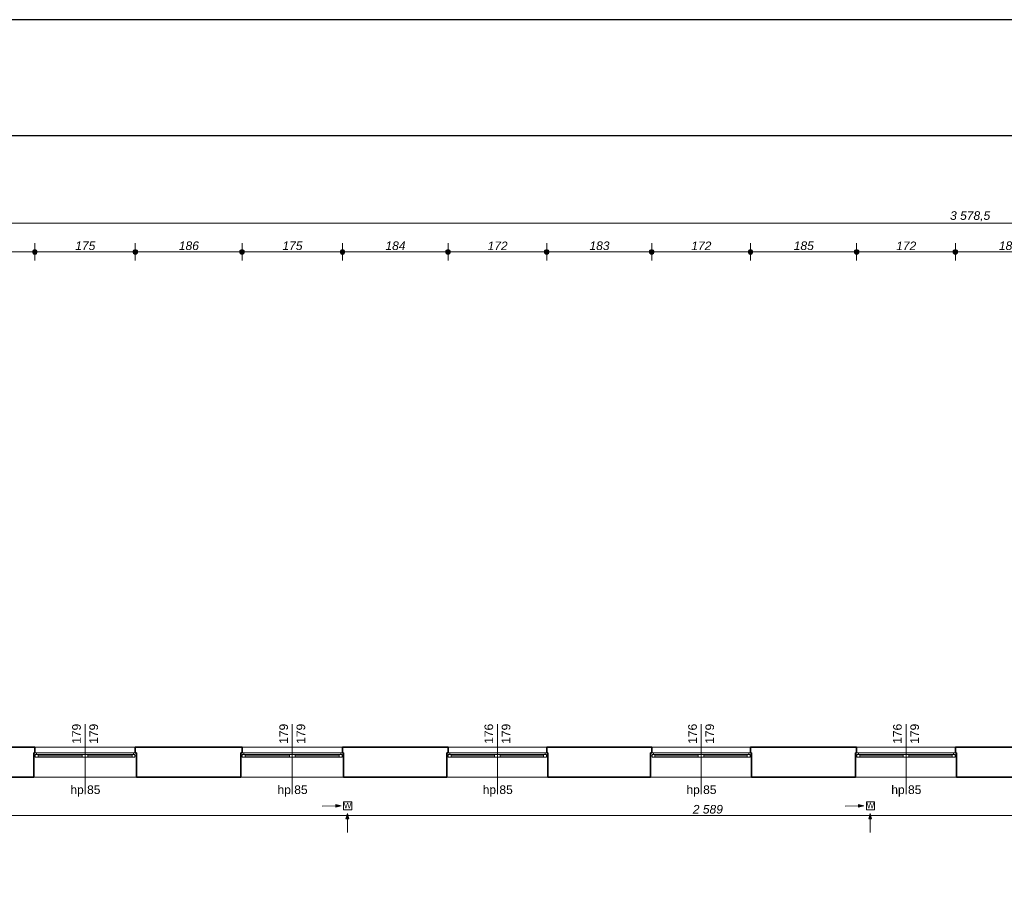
# Model space of a CAD drawing. Header units: millimetres. Extents: x -13944 to 84772, y -78836 to -35317.
# Tile 46 of 85: x 3504 to 20661, y -50277 to -35317. Entities that reach past the tile are written whole.
import ezdxf

# ---------------------------------------------------------------- set-up
doc = ezdxf.new("R2010")
doc.units = ezdxf.units.MM
doc.header["$MEASUREMENT"] = 0
for name, color, linetype, lineweight in [('0_Nr_pióra__4', 7, 'Continuous', 25), ('Instalacje - Went_Klim_Nr_pióra__42', 150, 'Continuous', 13), ('Konstrukcja - Stropy_Nr_pióra__1', 7, 'Continuous', 0), ('Konstrukcja - Ściany zew_Nr_pióra__6', 7, 'Continuous', 35), ('Okna ArchiCADa_Nr_pióra__1', 7, 'Continuous', 0), ('Wymiarowanie - Ogólne_Nr_pióra__82', 114, 'Continuous', 13), ('Znaczniki okien ArchiCADa_Nr_pióra__1', 7, 'Continuous', 0), ('Znaczniki okien ArchiCADa_Nr_pióra__7', 7, 'Continuous', 70)]:
    doc.layers.add(name, color=color, linetype=linetype, lineweight=lineweight)
doc.layers.add('Wymiarowanie - Ogólne', color=7, linetype='Continuous')
doc.styles.add('GENERATED_STYLE_1', font='txt')
doc.styles.add('GENERATED_STYLE_3', font='txt')
doc.dimstyles.new('GENERATED_STYLE__1', dxfattribs={"dimtxt": 150, "dimasz": 152, "dimexe": 0.18, "dimexo": 0, "dimgap": 0.09, "dimtad": 1, "dimlfac": 0.1, "dimzin": 0, "dimdsep": 46, "dimtxsty": 'GENERATED_STYLE_3', "dimblk": 'ARROWHEAD_11', "dimblk1": 'ARROWHEAD_11', "dimblk2": 'ARROWHEAD_11', "dimcen": 0.09, "dimclrd": 114, "dimclre": 114, "dimclrt": 114, "dimazin": 0, "dimtfac": 1, "dimtdec": 4, "dimtmove": 0, "dimatfit": 3, "dimfxl": 1, "dimtolj": 1, "dimtzin": 0, "dimarcsym": 0})
doc.dimstyles.new('GENERATED_STYLE__2', dxfattribs={"dimtxt": 150, "dimasz": 152, "dimexe": 0.18, "dimexo": 0, "dimgap": 0.09, "dimtad": 1, "dimtih": 1, "dimtoh": 1, "dimlfac": 0.1, "dimzin": 0, "dimdsep": 46, "dimtxsty": 'GENERATED_STYLE_3', "dimblk": 'ARROWHEAD_11', "dimblk1": 'ARROWHEAD_11', "dimblk2": 'ARROWHEAD_11', "dimcen": 0.09, "dimclrd": 114, "dimclre": 114, "dimclrt": 114, "dimazin": 0, "dimtfac": 1, "dimtdec": 4, "dimtmove": 0, "dimatfit": 3, "dimfxl": 1, "dimtolj": 1, "dimtzin": 0, "dimarcsym": 0})

# ---------------------------------------------------------------- blocks, each defined once
blk = doc.blocks.new('*D49')
at = {"layer": 'Wymiarowanie - Ogólne_Nr_pióra__82', "linetype": 'Continuous'}
for points in [[(2205, -39363), (2202, -39348), (2193, -39335), (2180, -39326), (2165, -39323), (2149, -39326), (2136, -39335), (2128, -39348), (2125, -39363), (2128, -39378), (2136, -39391), (2149, -39400), (2165, -39403), (2180, -39400), (2193, -39391), (2202, -39378)], [(3808, -39363), (3805, -39348), (3796, -39335), (3783, -39326), (3768, -39323), (3753, -39326), (3740, -39335), (3731, -39348), (3728, -39363), (3731, -39378), (3740, -39391), (3753, -39400), (3768, -39403), (3783, -39400), (3796, -39391), (3805, -39378)]]:
    blk.add_hatch(color=256, dxfattribs=at).paths.add_polyline_path(points)
for p, q in [((2165, -39323), (2165, -39213)), ((3768, -39323), (3768, -39213)), ((2085, -39363), (2125, -39363)), ((2165, -39513), (2165, -39403)), ((2205, -39363), (3728, -39363)), ((3768, -39513), (3768, -39403))]:
    blk.add_line(p, q, dxfattribs=at)
for centre in [(2165, -39363), (3768, -39363)]:
    blk.add_circle(centre, 40, dxfattribs=at)
at = {"layer": 'Wymiarowanie - Ogólne_Nr_pióra__82', "insert": (2710, -39333), "char_height": 150, "attachment_point": 7, "style": 'GENERATED_STYLE_3'}
blk.add_mtext('\\A1;{\\fArial|b0|i1|c238|p38;160,5}', dxfattribs=at)
blk = doc.blocks.new('ARROWHEAD_11')
at = {"color": 0, "linetype": 'Continuous', "lineweight": 0}
blk.add_line((0, 0), (-1, 0), dxfattribs=at)
at = {"color": 0, "linetype": 'Continuous', "lineweight": 0, "const_width": 0.25, "flags": 128}
blk.add_lwpolyline([(-0.125, 0, 1), (0.125, 0, 1)], format="xyb", close=True, dxfattribs=at)
blk = doc.blocks.new('*D50')
at = {"layer": 'Wymiarowanie - Ogólne_Nr_pióra__82', "linetype": 'Continuous'}
for points in [[(3808, -39363), (3805, -39348), (3796, -39335), (3783, -39326), (3768, -39323), (3753, -39326), (3740, -39335), (3731, -39348), (3728, -39363), (3731, -39378), (3740, -39391), (3753, -39400), (3768, -39403), (3783, -39400), (3796, -39391), (3805, -39378)], [(5558, -39363), (5555, -39348), (5546, -39335), (5533, -39326), (5518, -39323), (5503, -39326), (5490, -39335), (5481, -39348), (5478, -39363), (5481, -39378), (5490, -39391), (5503, -39400), (5518, -39403), (5533, -39400), (5546, -39391), (5555, -39378)]]:
    blk.add_hatch(color=256, dxfattribs=at).paths.add_polyline_path(points)
for p, q in [((3768, -39323), (3768, -39213)), ((5518, -39323), (5518, -39213)), ((3768, -39513), (3768, -39403)), ((3808, -39363), (5478, -39363)), ((5518, -39513), (5518, -39403))]:
    blk.add_line(p, q, dxfattribs=at)
for centre in [(3768, -39363), (5518, -39363)]:
    blk.add_circle(centre, 40, dxfattribs=at)
at = {"layer": 'Wymiarowanie - Ogólne_Nr_pióra__82', "insert": (4472, -39333), "char_height": 150, "attachment_point": 7, "style": 'GENERATED_STYLE_3'}
blk.add_mtext('\\A1;{\\fArial|b0|i1|c238|p38;175}', dxfattribs=at)
blk = doc.blocks.new('*D51')
at = {"layer": 'Wymiarowanie - Ogólne_Nr_pióra__82', "linetype": 'Continuous'}
for points in [[(5558, -39363), (5555, -39348), (5546, -39335), (5533, -39326), (5518, -39323), (5503, -39326), (5490, -39335), (5481, -39348), (5478, -39363), (5481, -39378), (5490, -39391), (5503, -39400), (5518, -39403), (5533, -39400), (5546, -39391), (5555, -39378)], [(7418, -39363), (7415, -39348), (7406, -39335), (7393, -39326), (7378, -39323), (7363, -39326), (7350, -39335), (7341, -39348), (7338, -39363), (7341, -39378), (7350, -39391), (7363, -39400), (7378, -39403), (7393, -39400), (7406, -39391), (7415, -39378)]]:
    blk.add_hatch(color=256, dxfattribs=at).paths.add_polyline_path(points)
for p, q in [((5518, -39323), (5518, -39213)), ((7378, -39323), (7378, -39213)), ((5518, -39513), (5518, -39403)), ((5558, -39363), (7338, -39363)), ((7378, -39513), (7378, -39403))]:
    blk.add_line(p, q, dxfattribs=at)
for centre in [(5518, -39363), (7378, -39363)]:
    blk.add_circle(centre, 40, dxfattribs=at)
at = {"layer": 'Wymiarowanie - Ogólne_Nr_pióra__82', "insert": (6277, -39333), "char_height": 150, "attachment_point": 7, "style": 'GENERATED_STYLE_3'}
blk.add_mtext('\\A1;{\\fArial|b0|i1|c238|p38;186}', dxfattribs=at)
blk = doc.blocks.new('*D52')
at = {"layer": 'Wymiarowanie - Ogólne_Nr_pióra__82', "linetype": 'Continuous'}
for points in [[(7418, -39363), (7415, -39348), (7406, -39335), (7393, -39326), (7378, -39323), (7363, -39326), (7350, -39335), (7341, -39348), (7338, -39363), (7341, -39378), (7350, -39391), (7363, -39400), (7378, -39403), (7393, -39400), (7406, -39391), (7415, -39378)], [(9168, -39363), (9165, -39348), (9156, -39335), (9143, -39326), (9128, -39323), (9113, -39326), (9100, -39335), (9091, -39348), (9088, -39363), (9091, -39378), (9100, -39391), (9113, -39400), (9128, -39403), (9143, -39400), (9156, -39391), (9165, -39378)]]:
    blk.add_hatch(color=256, dxfattribs=at).paths.add_polyline_path(points)
for p, q in [((7378, -39323), (7378, -39213)), ((9128, -39323), (9128, -39213)), ((7378, -39513), (7378, -39403)), ((7418, -39363), (9088, -39363)), ((9128, -39513), (9128, -39403))]:
    blk.add_line(p, q, dxfattribs=at)
for centre in [(7378, -39363), (9128, -39363)]:
    blk.add_circle(centre, 40, dxfattribs=at)
at = {"layer": 'Wymiarowanie - Ogólne_Nr_pióra__82', "insert": (8082, -39333), "char_height": 150, "attachment_point": 7, "style": 'GENERATED_STYLE_3'}
blk.add_mtext('\\A1;{\\fArial|b0|i1|c238|p38;175}', dxfattribs=at)
blk = doc.blocks.new('*D53')
at = {"layer": 'Wymiarowanie - Ogólne_Nr_pióra__82', "linetype": 'Continuous'}
for points in [[(9168, -39363), (9165, -39348), (9156, -39335), (9143, -39326), (9128, -39323), (9113, -39326), (9100, -39335), (9091, -39348), (9088, -39363), (9091, -39378), (9100, -39391), (9113, -39400), (9128, -39403), (9143, -39400), (9156, -39391), (9165, -39378)], [(11008, -39363), (11005, -39348), (10996, -39335), (10983, -39326), (10968, -39323), (10953, -39326), (10940, -39335), (10931, -39348), (10928, -39363), (10931, -39378), (10940, -39391), (10953, -39400), (10968, -39403), (10983, -39400), (10996, -39391), (11005, -39378)]]:
    blk.add_hatch(color=256, dxfattribs=at).paths.add_polyline_path(points)
for p, q in [((9128, -39323), (9128, -39213)), ((10968, -39323), (10968, -39213)), ((9128, -39513), (9128, -39403)), ((9168, -39363), (10928, -39363)), ((10968, -39513), (10968, -39403))]:
    blk.add_line(p, q, dxfattribs=at)
for centre in [(9128, -39363), (10968, -39363)]:
    blk.add_circle(centre, 40, dxfattribs=at)
at = {"layer": 'Wymiarowanie - Ogólne_Nr_pióra__82', "insert": (9877, -39333), "char_height": 150, "attachment_point": 7, "style": 'GENERATED_STYLE_3'}
blk.add_mtext('\\A1;{\\fArial|b0|i1|c238|p38;184}', dxfattribs=at)
blk = doc.blocks.new('*D54')
at = {"layer": 'Wymiarowanie - Ogólne_Nr_pióra__82', "linetype": 'Continuous'}
for points in [[(11008, -39363), (11005, -39348), (10996, -39335), (10983, -39326), (10968, -39323), (10953, -39326), (10940, -39335), (10931, -39348), (10928, -39363), (10931, -39378), (10940, -39391), (10953, -39400), (10968, -39403), (10983, -39400), (10996, -39391), (11005, -39378)], [(12728, -39363), (12725, -39348), (12716, -39335), (12703, -39326), (12688, -39323), (12673, -39326), (12660, -39335), (12651, -39348), (12648, -39363), (12651, -39378), (12660, -39391), (12673, -39400), (12688, -39403), (12703, -39400), (12716, -39391), (12725, -39378)]]:
    blk.add_hatch(color=256, dxfattribs=at).paths.add_polyline_path(points)
for p, q in [((10968, -39323), (10968, -39213)), ((12688, -39323), (12688, -39213)), ((10968, -39513), (10968, -39403)), ((11008, -39363), (12648, -39363)), ((12688, -39513), (12688, -39403))]:
    blk.add_line(p, q, dxfattribs=at)
for centre in [(10968, -39363), (12688, -39363)]:
    blk.add_circle(centre, 40, dxfattribs=at)
at = {"layer": 'Wymiarowanie - Ogólne_Nr_pióra__82', "insert": (11657, -39333), "char_height": 150, "attachment_point": 7, "style": 'GENERATED_STYLE_3'}
blk.add_mtext('\\A1;{\\fArial|b0|i1|c238|p38;172}', dxfattribs=at)
blk = doc.blocks.new('*D55')
at = {"layer": 'Wymiarowanie - Ogólne_Nr_pióra__82', "linetype": 'Continuous'}
for points in [[(12728, -39363), (12725, -39348), (12716, -39335), (12703, -39326), (12688, -39323), (12673, -39326), (12660, -39335), (12651, -39348), (12648, -39363), (12651, -39378), (12660, -39391), (12673, -39400), (12688, -39403), (12703, -39400), (12716, -39391), (12725, -39378)], [(14558, -39363), (14555, -39348), (14546, -39335), (14533, -39326), (14518, -39323), (14503, -39326), (14490, -39335), (14481, -39348), (14478, -39363), (14481, -39378), (14490, -39391), (14503, -39400), (14518, -39403), (14533, -39400), (14546, -39391), (14555, -39378)]]:
    blk.add_hatch(color=256, dxfattribs=at).paths.add_polyline_path(points)
for p, q in [((12688, -39323), (12688, -39213)), ((14518, -39323), (14518, -39213)), ((12688, -39513), (12688, -39403)), ((12728, -39363), (14478, -39363)), ((14518, -39513), (14518, -39403))]:
    blk.add_line(p, q, dxfattribs=at)
for centre in [(12688, -39363), (14518, -39363)]:
    blk.add_circle(centre, 40, dxfattribs=at)
at = {"layer": 'Wymiarowanie - Ogólne_Nr_pióra__82', "insert": (13432, -39333), "char_height": 150, "attachment_point": 7, "style": 'GENERATED_STYLE_3'}
blk.add_mtext('\\A1;{\\fArial|b0|i1|c238|p38;183}', dxfattribs=at)
blk = doc.blocks.new('*D56')
at = {"layer": 'Wymiarowanie - Ogólne_Nr_pióra__82', "linetype": 'Continuous'}
for points in [[(14558, -39363), (14555, -39348), (14546, -39335), (14533, -39326), (14518, -39323), (14503, -39326), (14490, -39335), (14481, -39348), (14478, -39363), (14481, -39378), (14490, -39391), (14503, -39400), (14518, -39403), (14533, -39400), (14546, -39391), (14555, -39378)], [(16278, -39363), (16275, -39348), (16266, -39335), (16253, -39326), (16238, -39323), (16223, -39326), (16210, -39335), (16201, -39348), (16198, -39363), (16201, -39378), (16210, -39391), (16223, -39400), (16238, -39403), (16253, -39400), (16266, -39391), (16275, -39378)]]:
    blk.add_hatch(color=256, dxfattribs=at).paths.add_polyline_path(points)
for p, q in [((14518, -39323), (14518, -39213)), ((16238, -39323), (16238, -39213)), ((14518, -39513), (14518, -39403)), ((14558, -39363), (16198, -39363)), ((16238, -39513), (16238, -39403))]:
    blk.add_line(p, q, dxfattribs=at)
for centre in [(14518, -39363), (16238, -39363)]:
    blk.add_circle(centre, 40, dxfattribs=at)
at = {"layer": 'Wymiarowanie - Ogólne_Nr_pióra__82', "insert": (15207, -39333), "char_height": 150, "attachment_point": 7, "style": 'GENERATED_STYLE_3'}
blk.add_mtext('\\A1;{\\fArial|b0|i1|c238|p38;172}', dxfattribs=at)
blk = doc.blocks.new('*D57')
at = {"layer": 'Wymiarowanie - Ogólne_Nr_pióra__82', "linetype": 'Continuous'}
for points in [[(16278, -39363), (16275, -39348), (16266, -39335), (16253, -39326), (16238, -39323), (16223, -39326), (16210, -39335), (16201, -39348), (16198, -39363), (16201, -39378), (16210, -39391), (16223, -39400), (16238, -39403), (16253, -39400), (16266, -39391), (16275, -39378)], [(18128, -39363), (18125, -39348), (18116, -39335), (18103, -39326), (18088, -39323), (18073, -39326), (18060, -39335), (18051, -39348), (18048, -39363), (18051, -39378), (18060, -39391), (18073, -39400), (18088, -39403), (18103, -39400), (18116, -39391), (18125, -39378)]]:
    blk.add_hatch(color=256, dxfattribs=at).paths.add_polyline_path(points)
for p, q in [((16238, -39323), (16238, -39213)), ((18088, -39323), (18088, -39213)), ((16238, -39513), (16238, -39403)), ((16278, -39363), (18048, -39363)), ((18088, -39513), (18088, -39403))]:
    blk.add_line(p, q, dxfattribs=at)
for centre in [(16238, -39363), (18088, -39363)]:
    blk.add_circle(centre, 40, dxfattribs=at)
at = {"layer": 'Wymiarowanie - Ogólne_Nr_pióra__82', "insert": (16992, -39333), "char_height": 150, "attachment_point": 7, "style": 'GENERATED_STYLE_3'}
blk.add_mtext('\\A1;{\\fArial|b0|i1|c238|p38;185}', dxfattribs=at)
blk = doc.blocks.new('*D58')
at = {"layer": 'Wymiarowanie - Ogólne_Nr_pióra__82', "linetype": 'Continuous'}
for points in [[(18128, -39363), (18125, -39348), (18116, -39335), (18103, -39326), (18088, -39323), (18073, -39326), (18060, -39335), (18051, -39348), (18048, -39363), (18051, -39378), (18060, -39391), (18073, -39400), (18088, -39403), (18103, -39400), (18116, -39391), (18125, -39378)], [(19848, -39363), (19845, -39348), (19836, -39335), (19823, -39326), (19808, -39323), (19793, -39326), (19780, -39335), (19771, -39348), (19768, -39363), (19771, -39378), (19780, -39391), (19793, -39400), (19808, -39403), (19823, -39400), (19836, -39391), (19845, -39378)]]:
    blk.add_hatch(color=256, dxfattribs=at).paths.add_polyline_path(points)
for p, q in [((18088, -39323), (18088, -39213)), ((19808, -39323), (19808, -39213)), ((18088, -39513), (18088, -39403)), ((18128, -39363), (19768, -39363)), ((19808, -39513), (19808, -39403))]:
    blk.add_line(p, q, dxfattribs=at)
for centre in [(18088, -39363), (19808, -39363)]:
    blk.add_circle(centre, 40, dxfattribs=at)
at = {"layer": 'Wymiarowanie - Ogólne_Nr_pióra__82', "insert": (18777, -39333), "char_height": 150, "attachment_point": 7, "style": 'GENERATED_STYLE_3'}
blk.add_mtext('\\A1;{\\fArial|b0|i1|c238|p38;172}', dxfattribs=at)
blk = doc.blocks.new('*D59')
at = {"layer": 'Wymiarowanie - Ogólne_Nr_pióra__82', "linetype": 'Continuous'}
for points in [[(19848, -39363), (19845, -39348), (19836, -39335), (19823, -39326), (19808, -39323), (19793, -39326), (19780, -39335), (19771, -39348), (19768, -39363), (19771, -39378), (19780, -39391), (19793, -39400), (19808, -39403), (19823, -39400), (19836, -39391), (19845, -39378)], [(21708, -39363), (21705, -39348), (21696, -39335), (21683, -39326), (21668, -39323), (21653, -39326), (21640, -39335), (21631, -39348), (21628, -39363), (21631, -39378), (21640, -39391), (21653, -39400), (21668, -39403), (21683, -39400), (21696, -39391), (21705, -39378)]]:
    blk.add_hatch(color=256, dxfattribs=at).paths.add_polyline_path(points)
for p, q in [((19808, -39323), (19808, -39213)), ((21668, -39323), (21668, -39213)), ((19808, -39513), (19808, -39403)), ((19848, -39363), (21628, -39363)), ((21668, -39513), (21668, -39403))]:
    blk.add_line(p, q, dxfattribs=at)
for centre in [(19808, -39363), (21668, -39363)]:
    blk.add_circle(centre, 40, dxfattribs=at)
at = {"layer": 'Wymiarowanie - Ogólne_Nr_pióra__82', "insert": (20567, -39333), "char_height": 150, "attachment_point": 7, "style": 'GENERATED_STYLE_3'}
blk.add_mtext('\\A1;{\\fArial|b0|i1|c238|p38;186}', dxfattribs=at)
blk = doc.blocks.new('*D95')
at = {"layer": 'Wymiarowanie - Ogólne_Nr_pióra__82', "linetype": 'Continuous'}
for points in [[(-1772, -37651), (-1775, -37635), (-1784, -37622), (-1796, -37614), (-1812, -37611), (-1827, -37614), (-1840, -37622), (-1849, -37635), (-1852, -37651), (-1849, -37666), (-1840, -37679), (-1827, -37688), (-1812, -37691), (-1796, -37688), (-1784, -37679), (-1775, -37666)], [(-1772, -47993), (-1775, -47978), (-1784, -47965), (-1796, -47956), (-1812, -47953), (-1827, -47956), (-1840, -47965), (-1849, -47978), (-1852, -47993), (-1849, -48008), (-1840, -48021), (-1827, -48030), (-1812, -48033), (-1796, -48030), (-1784, -48021), (-1775, -48008)]]:
    blk.add_hatch(color=256, dxfattribs=at).paths.add_polyline_path(points)
for p, q in [((-1812, -37611), (-1812, -37571)), ((-1852, -37651), (-1962, -37651)), ((-1812, -47953), (-1812, -37691)), ((-1662, -37651), (-1772, -37651)), ((-1852, -47993), (-1962, -47993)), ((-1662, -47993), (-1772, -47993))]:
    blk.add_line(p, q, dxfattribs=at)
for centre in [(-1812, -37651), (-1812, -47993)]:
    blk.add_circle(centre, 40, dxfattribs=at)
at = {"layer": 'Wymiarowanie - Ogólne_Nr_pióra__82', "insert": (-1842, -43078), "char_height": 150, "attachment_point": 7, "rotation": 90, "style": 'GENERATED_STYLE_3'}
blk.add_mtext('\\A1;{\\fArial|b0|i1|c238|p38;1 034}', dxfattribs=at)
blk = doc.blocks.new('*D99')
at = {"layer": 'Wymiarowanie - Ogólne_Nr_pióra__82', "linetype": 'Continuous'}
for points in [[(2205, -38863), (2202, -38848), (2193, -38835), (2180, -38826), (2165, -38823), (2149, -38826), (2136, -38835), (2128, -38848), (2125, -38863), (2128, -38878), (2136, -38891), (2149, -38900), (2165, -38903), (2180, -38900), (2193, -38891), (2202, -38878)], [(37992, -38863), (37988, -38848), (37980, -38835), (37967, -38826), (37952, -38823), (37936, -38826), (37923, -38835), (37915, -38848), (37912, -38863), (37915, -38878), (37923, -38891), (37936, -38900), (37952, -38903), (37967, -38900), (37980, -38891), (37988, -38878)]]:
    blk.add_hatch(color=256, dxfattribs=at).paths.add_polyline_path(points)
for p, q in [((2165, -38823), (2165, -38713)), ((37952, -38823), (37952, -38713)), ((2085, -38863), (2125, -38863)), ((2165, -39013), (2165, -38903)), ((2205, -38863), (37912, -38863)), ((37952, -39013), (37952, -38903)), ((37992, -38863), (38032, -38863))]:
    blk.add_line(p, q, dxfattribs=at)
for centre in [(2165, -38863), (37952, -38863)]:
    blk.add_circle(centre, 40, dxfattribs=at)
at = {"layer": 'Wymiarowanie - Ogólne_Nr_pióra__82', "insert": (19716, -38833), "char_height": 150, "attachment_point": 7, "style": 'GENERATED_STYLE_3'}
blk.add_mtext('\\A1;{\\fArial|b0|i1|c238|p38;3 578,5}', dxfattribs=at)
blk = doc.blocks.new('*D124')
at = {"layer": 'Wymiarowanie - Ogólne_Nr_pióra__82', "linetype": 'Continuous'}
for points in [[(2585, -49181), (2582, -49166), (2573, -49153), (2560, -49144), (2545, -49141), (2529, -49144), (2516, -49153), (2508, -49166), (2505, -49181), (2508, -49197), (2516, -49210), (2529, -49218), (2545, -49221), (2560, -49218), (2573, -49210), (2582, -49197)], [(28475, -49181), (28472, -49166), (28463, -49153), (28450, -49144), (28435, -49141), (28419, -49144), (28406, -49153), (28398, -49166), (28395, -49181), (28398, -49197), (28406, -49210), (28419, -49218), (28435, -49221), (28450, -49218), (28463, -49210), (28472, -49197)]]:
    blk.add_hatch(color=256, dxfattribs=at).paths.add_polyline_path(points)
for p, q in [((2545, -49141), (2545, -49031)), ((28435, -49141), (28435, -49031)), ((2465, -49181), (2505, -49181)), ((2545, -49331), (2545, -49221)), ((2585, -49181), (28395, -49181)), ((28435, -49331), (28435, -49221))]:
    blk.add_line(p, q, dxfattribs=at)
for centre in [(2545, -49181), (28435, -49181)]:
    blk.add_circle(centre, 40, dxfattribs=at)
at = {"layer": 'Wymiarowanie - Ogólne_Nr_pióra__82', "insert": (15233, -49151), "char_height": 150, "attachment_point": 7, "style": 'GENERATED_STYLE_3'}
blk.add_mtext('\\A1;{\\fArial|b0|i1|c238|p38;2\xa0589}', dxfattribs=at)

msp = doc.modelspace()

# ---------------------------------------------------------------- hatches: boundary and pattern name
at = {"layer": 'Instalacje - Went_Klim_Nr_pióra__42', "linetype": 'Continuous'}
for points in [[(9104.314, -49014.511), (9010.77, -48990.435), (9011.265, -49040.433)], [(18214.858, -49014.511), (18121.314, -48990.435), (18121.808, -49040.433)], [(9214.026, -49150.312), (9189.026, -49243.613), (9239.026, -49243.613)], [(18324.569, -49150.312), (18299.569, -49243.613), (18349.569, -49243.613)]]:
    msp.add_hatch(color=256, dxfattribs=at).paths.add_polyline_path(points)

# ---------------------------------------------------------------- linework, layer by layer
at = {"layer": '0_Nr_pióra__4', "linetype": 'Continuous', "flags": 128}
for points in [[(84771.934, -35317.498), (-13943.569, -35317.498), (-13943.569, -78836.041), (84771.934, -78836.041)], [(-9110.033, -37336.041), (84271.934, -37336.041), (84271.934, -78336.041), (-9110.033, -78336.041)]]:
    msp.add_lwpolyline(points, close=True, dxfattribs=at)
at = {"layer": 'Instalacje - Went_Klim_Nr_pióra__42', "linetype": 'Continuous'}
for p, q in [((8776.638, -49017.754), (9011.017, -49015.434)), ((9104.314, -49014.511), (9010.77, -48990.435)), ((9011.265, -49040.433), (9010.77, -48990.435)), ((9104.314, -49014.511), (9011.265, -49040.433)), ((9148.654, -48943.344), (9288.654, -48943.344)), ((9148.654, -49083.344), (9148.654, -48943.344)), ((9288.654, -48943.344), (9288.654, -49083.344)), ((17887.182, -49017.754), (18121.561, -49015.434)), ((18214.858, -49014.511), (18121.314, -48990.435)), ((18121.808, -49040.433), (18121.314, -48990.435)), ((18214.858, -49014.511), (18121.808, -49040.433)), ((18259.197, -48943.344), (18399.197, -48943.344)), ((18259.197, -49083.344), (18259.197, -48943.344)), ((18399.197, -48943.344), (18399.197, -49083.344)), ((9288.654, -49083.344), (9148.654, -49083.344)), ((9214.026, -49150.312), (9189.026, -49243.613)), ((9214.026, -49150.312), (9239.026, -49243.613)), ((18399.197, -49083.344), (18259.197, -49083.344)), ((18324.569, -49150.312), (18299.569, -49243.613)), ((18324.569, -49150.312), (18349.569, -49243.613)), ((9239.026, -49243.613), (9189.026, -49243.613)), ((9214.026, -49478.004), (9214.026, -49243.613)), ((18349.569, -49243.613), (18299.569, -49243.613)), ((18324.569, -49478.004), (18324.569, -49243.613))]:
    msp.add_line(p, q, dxfattribs=at)
at = {"layer": 'Konstrukcja - Stropy_Nr_pióra__1', "linetype": 'Continuous', "flags": 128}
msp.add_lwpolyline([(2164.596, -62391.747), (2164.596, -66752.955), (28418.016, -66749.91), (28418.016, -62684.566), (51525.096, -62684.566), (55044.372, -65629.384), (57269.596, -65629.126), (57269.596, -65629.384), (60264.596, -65629.384), (60264.596, -59579.384), (37951.507, -40862.978), (28294.596, -40862.978), (28294.596, -47992.978), (2164.596, -47992.978), (2164.596, -58010.641)], close=True, dxfattribs=at)
at = {"layer": 'Konstrukcja - Ściany zew_Nr_pióra__6', "linetype": 'Continuous'}
for p, q in [((3768.016, -47992.978), (3768.016, -48092.978)), ((5518.016, -47992.978), (5518.016, -48092.978)), ((7378.016, -47992.978), (7378.016, -48092.978)), ((9128.016, -47992.978), (9128.016, -48092.978)), ((10968.016, -47992.978), (10968.016, -48092.978)), ((12688.016, -47992.978), (12688.016, -48092.978)), ((14518.016, -47992.978), (14518.016, -48092.978)), ((16238.016, -47992.978), (16238.016, -48092.978)), ((18088.016, -47992.978), (18088.016, -48092.978)), ((19808.016, -47992.978), (19808.016, -48092.978)), ((3768.016, -48092.978), (3748.016, -48092.978)), ((3748.016, -48092.978), (3748.016, -48142.978)), ((3748.016, -48142.978), (3748.016, -48512.978)), ((5518.016, -48092.978), (5538.016, -48092.978)), ((5538.016, -48092.978), (5538.016, -48142.978)), ((5538.016, -48142.978), (5538.016, -48512.978)), ((7378.016, -48092.978), (7358.016, -48092.978)), ((7358.016, -48092.978), (7358.016, -48142.978)), ((7358.016, -48142.978), (7358.016, -48512.978)), ((9128.016, -48092.978), (9148.016, -48092.978)), ((9148.016, -48092.978), (9148.016, -48142.978)), ((9148.016, -48142.978), (9148.016, -48512.978)), ((10968.016, -48092.978), (10948.016, -48092.978)), ((10948.016, -48092.978), (10948.016, -48142.978)), ((10948.016, -48142.978), (10948.016, -48512.978)), ((12688.016, -48092.978), (12708.016, -48092.978)), ((12708.016, -48092.978), (12708.016, -48142.978)), ((12708.016, -48142.978), (12708.016, -48512.978)), ((14518.016, -48092.978), (14498.016, -48092.978)), ((14498.016, -48092.978), (14498.016, -48142.978)), ((14498.016, -48142.978), (14498.016, -48512.978)), ((16238.016, -48092.978), (16258.016, -48092.978)), ((16258.016, -48092.978), (16258.016, -48142.978)), ((16258.016, -48142.978), (16258.016, -48512.978)), ((18088.016, -48092.978), (18068.016, -48092.978)), ((18068.016, -48092.978), (18068.016, -48142.978)), ((18068.016, -48142.978), (18068.016, -48512.978)), ((19808.016, -48092.978), (19828.016, -48092.978)), ((19828.016, -48092.978), (19828.016, -48142.978)), ((19828.016, -48142.978), (19828.016, -48512.978))]:
    msp.add_line(p, q, dxfattribs=at)
at = {"layer": 'Konstrukcja - Ściany zew_Nr_pióra__6', "linetype": 'Continuous', "flags": 128}
for points in [[(3768.016, -47992.978), (2164.596, -47992.978)], [(7378.016, -47992.978), (5518.016, -47992.978)], [(10968.016, -47992.978), (9128.016, -47992.978)], [(14518.016, -47992.978), (12688.016, -47992.978)], [(18088.016, -47992.978), (16238.016, -47992.978)], [(21668.016, -47992.978), (19808.016, -47992.978)], [(2544.596, -48512.978), (3748.016, -48512.978)], [(5538.016, -48512.978), (7358.016, -48512.978)], [(9148.016, -48512.978), (10948.016, -48512.978)], [(12708.016, -48512.978), (14498.016, -48512.978)], [(16258.016, -48512.978), (18068.016, -48512.978)], [(19828.016, -48512.978), (21648.016, -48512.978)]]:
    msp.add_lwpolyline(points, dxfattribs=at)
at = {"layer": 'Okna ArchiCADa_Nr_pióra__1', "linetype": 'Continuous'}
for p, q in [((3768.016, -47992.978), (5518.016, -47992.978)), ((7378.016, -47992.978), (9128.016, -47992.978)), ((12688.016, -47992.978), (10968.016, -47992.978)), ((14518.016, -47992.978), (16238.016, -47992.978)), ((19808.016, -47992.978), (18088.016, -47992.978)), ((3798.016, -48092.978), (3748.016, -48092.978)), ((3748.016, -48092.978), (3748.016, -48142.978)), ((3768.016, -48092.978), (3748.016, -48092.978)), ((3748.016, -48142.978), (3773.016, -48142.978)), ((3773.016, -48142.978), (3773.016, -48117.978)), ((3773.016, -48117.978), (3798.016, -48117.978)), ((3823.016, -48117.978), (3773.016, -48117.978)), ((3773.016, -48117.978), (3773.016, -48167.978)), ((3773.016, -48167.978), (3823.016, -48167.978)), ((3798.016, -48117.978), (3798.016, -48092.978)), ((4643.016, -48092.978), (3798.016, -48092.978)), ((3823.016, -48167.978), (3823.016, -48117.978)), ((4593.016, -48117.978), (3823.016, -48117.978)), ((3823.016, -48142.978), (4593.016, -48142.978)), ((3823.016, -48167.978), (4593.016, -48167.978)), ((3823.016, -48167.978), (4593.016, -48167.978)), ((4643.016, -48117.978), (4593.016, -48117.978)), ((4593.016, -48117.978), (4593.016, -48167.978)), ((4593.016, -48167.978), (4643.016, -48167.978)), ((5488.016, -48092.978), (4643.016, -48092.978)), ((4643.016, -48167.978), (4643.016, -48117.978)), ((4693.016, -48117.978), (4643.016, -48117.978)), ((4643.016, -48117.978), (4643.016, -48167.978)), ((4643.016, -48167.978), (4693.016, -48167.978)), ((4693.016, -48167.978), (4693.016, -48117.978)), ((5463.016, -48117.978), (4693.016, -48117.978)), ((4693.016, -48142.978), (5463.016, -48142.978)), ((4693.016, -48167.978), (5463.016, -48167.978)), ((4693.016, -48167.978), (5463.016, -48167.978)), ((5513.016, -48117.978), (5463.016, -48117.978)), ((5463.016, -48117.978), (5463.016, -48167.978)), ((5463.016, -48167.978), (5513.016, -48167.978)), ((5538.016, -48092.978), (5488.016, -48092.978)), ((5488.016, -48092.978), (5488.016, -48117.978)), ((5488.016, -48117.978), (5513.016, -48117.978)), ((5513.016, -48117.978), (5513.016, -48142.978)), ((5513.016, -48167.978), (5513.016, -48117.978)), ((5513.016, -48142.978), (5538.016, -48142.978)), ((5518.016, -48092.978), (5538.016, -48092.978)), ((5538.016, -48092.978), (5538.016, -48142.978)), ((7408.016, -48092.978), (7358.016, -48092.978)), ((7358.016, -48092.978), (7358.016, -48142.978)), ((7378.016, -48092.978), (7358.016, -48092.978)), ((7358.016, -48142.978), (7383.016, -48142.978)), ((7383.016, -48142.978), (7383.016, -48117.978)), ((7383.016, -48117.978), (7408.016, -48117.978)), ((7433.016, -48117.978), (7383.016, -48117.978)), ((7383.016, -48117.978), (7383.016, -48167.978)), ((7383.016, -48167.978), (7433.016, -48167.978)), ((7408.016, -48117.978), (7408.016, -48092.978)), ((8253.016, -48092.978), (7408.016, -48092.978)), ((7433.016, -48167.978), (7433.016, -48117.978)), ((8203.016, -48117.978), (7433.016, -48117.978)), ((7433.016, -48142.978), (8203.016, -48142.978)), ((7433.016, -48167.978), (8203.016, -48167.978)), ((7433.016, -48167.978), (8203.016, -48167.978)), ((8253.016, -48117.978), (8203.016, -48117.978)), ((8203.016, -48117.978), (8203.016, -48167.978)), ((8203.016, -48167.978), (8253.016, -48167.978)), ((9098.016, -48092.978), (8253.016, -48092.978)), ((8253.016, -48167.978), (8253.016, -48117.978)), ((8303.016, -48117.978), (8253.016, -48117.978)), ((8253.016, -48117.978), (8253.016, -48167.978)), ((8253.016, -48167.978), (8303.016, -48167.978)), ((8303.016, -48167.978), (8303.016, -48117.978)), ((9073.016, -48117.978), (8303.016, -48117.978)), ((8303.016, -48142.978), (9073.016, -48142.978)), ((8303.016, -48167.978), (9073.016, -48167.978)), ((8303.016, -48167.978), (9073.016, -48167.978)), ((9123.016, -48117.978), (9073.016, -48117.978)), ((9073.016, -48117.978), (9073.016, -48167.978)), ((9073.016, -48167.978), (9123.016, -48167.978)), ((9148.016, -48092.978), (9098.016, -48092.978)), ((9098.016, -48092.978), (9098.016, -48117.978)), ((9098.016, -48117.978), (9123.016, -48117.978)), ((9123.016, -48117.978), (9123.016, -48142.978)), ((9123.016, -48167.978), (9123.016, -48117.978)), ((9123.016, -48142.978), (9148.016, -48142.978)), ((9128.016, -48092.978), (9148.016, -48092.978)), ((9148.016, -48092.978), (9148.016, -48142.978)), ((10948.016, -48092.978), (10998.016, -48092.978)), ((10948.016, -48092.978), (10948.016, -48142.978)), ((10968.016, -48092.978), (10948.016, -48092.978)), ((10973.016, -48142.978), (10948.016, -48142.978)), ((10998.016, -48117.978), (10973.016, -48117.978)), ((10973.016, -48117.978), (10973.016, -48142.978)), ((10973.016, -48117.978), (11023.016, -48117.978)), ((10973.016, -48167.978), (10973.016, -48117.978)), ((11023.016, -48167.978), (10973.016, -48167.978)), ((10998.016, -48092.978), (10998.016, -48117.978)), ((10998.016, -48092.978), (11828.016, -48092.978)), ((11023.016, -48117.978), (11023.016, -48167.978)), ((11023.016, -48117.978), (11778.016, -48117.978)), ((11778.016, -48142.978), (11023.016, -48142.978)), ((11778.016, -48167.978), (11023.016, -48167.978)), ((11778.016, -48167.978), (11023.016, -48167.978)), ((11778.016, -48167.978), (11778.016, -48117.978)), ((11778.016, -48117.978), (11828.016, -48117.978)), ((11828.016, -48167.978), (11778.016, -48167.978)), ((11828.016, -48092.978), (12658.016, -48092.978)), ((11828.016, -48117.978), (11878.016, -48117.978)), ((11828.016, -48167.978), (11828.016, -48117.978)), ((11828.016, -48117.978), (11828.016, -48167.978)), ((11878.016, -48167.978), (11828.016, -48167.978)), ((11878.016, -48117.978), (11878.016, -48167.978)), ((11878.016, -48117.978), (12633.016, -48117.978)), ((12633.016, -48142.978), (11878.016, -48142.978)), ((12633.016, -48167.978), (11878.016, -48167.978)), ((12633.016, -48167.978), (11878.016, -48167.978)), ((12633.016, -48167.978), (12633.016, -48117.978)), ((12633.016, -48117.978), (12683.016, -48117.978)), ((12683.016, -48167.978), (12633.016, -48167.978)), ((12658.016, -48117.978), (12658.016, -48092.978)), ((12658.016, -48092.978), (12708.016, -48092.978)), ((12683.016, -48117.978), (12658.016, -48117.978)), ((12683.016, -48142.978), (12683.016, -48117.978)), ((12683.016, -48117.978), (12683.016, -48167.978)), ((12708.016, -48142.978), (12683.016, -48142.978)), ((12688.016, -48092.978), (12708.016, -48092.978)), ((12708.016, -48092.978), (12708.016, -48142.978)), ((14548.016, -48092.978), (14498.016, -48092.978)), ((14498.016, -48092.978), (14498.016, -48142.978)), ((14518.016, -48092.978), (14498.016, -48092.978)), ((14498.016, -48142.978), (14523.016, -48142.978)), ((14523.016, -48142.978), (14523.016, -48117.978)), ((14523.016, -48117.978), (14548.016, -48117.978)), ((14573.016, -48117.978), (14523.016, -48117.978)), ((14523.016, -48117.978), (14523.016, -48167.978)), ((14523.016, -48167.978), (14573.016, -48167.978)), ((14548.016, -48117.978), (14548.016, -48092.978)), ((15378.016, -48092.978), (14548.016, -48092.978)), ((14573.016, -48167.978), (14573.016, -48117.978)), ((15328.016, -48117.978), (14573.016, -48117.978)), ((14573.016, -48142.978), (15328.016, -48142.978)), ((14573.016, -48167.978), (15328.016, -48167.978)), ((14573.016, -48167.978), (15328.016, -48167.978)), ((15378.016, -48117.978), (15328.016, -48117.978)), ((15328.016, -48117.978), (15328.016, -48167.978)), ((15328.016, -48167.978), (15378.016, -48167.978)), ((16208.016, -48092.978), (15378.016, -48092.978)), ((15378.016, -48167.978), (15378.016, -48117.978)), ((15428.016, -48117.978), (15378.016, -48117.978)), ((15378.016, -48117.978), (15378.016, -48167.978)), ((15378.016, -48167.978), (15428.016, -48167.978)), ((15428.016, -48167.978), (15428.016, -48117.978)), ((16183.016, -48117.978), (15428.016, -48117.978)), ((15428.016, -48142.978), (16183.016, -48142.978)), ((15428.016, -48167.978), (16183.016, -48167.978)), ((15428.016, -48167.978), (16183.016, -48167.978)), ((16233.016, -48117.978), (16183.016, -48117.978)), ((16183.016, -48117.978), (16183.016, -48167.978)), ((16183.016, -48167.978), (16233.016, -48167.978)), ((16258.016, -48092.978), (16208.016, -48092.978)), ((16208.016, -48092.978), (16208.016, -48117.978)), ((16208.016, -48117.978), (16233.016, -48117.978)), ((16233.016, -48117.978), (16233.016, -48142.978)), ((16233.016, -48167.978), (16233.016, -48117.978)), ((16233.016, -48142.978), (16258.016, -48142.978)), ((16238.016, -48092.978), (16258.016, -48092.978)), ((16258.016, -48092.978), (16258.016, -48142.978)), ((18068.016, -48092.978), (18118.016, -48092.978)), ((18068.016, -48092.978), (18068.016, -48142.978)), ((18088.016, -48092.978), (18068.016, -48092.978)), ((18093.016, -48142.978), (18068.016, -48142.978)), ((18118.016, -48117.978), (18093.016, -48117.978)), ((18093.016, -48117.978), (18093.016, -48142.978)), ((18093.016, -48117.978), (18143.016, -48117.978)), ((18093.016, -48167.978), (18093.016, -48117.978)), ((18143.016, -48167.978), (18093.016, -48167.978)), ((18118.016, -48092.978), (18118.016, -48117.978)), ((18118.016, -48092.978), (18948.016, -48092.978)), ((18143.016, -48117.978), (18143.016, -48167.978)), ((18143.016, -48117.978), (18898.016, -48117.978)), ((18898.016, -48142.978), (18143.016, -48142.978)), ((18898.016, -48167.978), (18143.016, -48167.978)), ((18898.016, -48167.978), (18143.016, -48167.978)), ((18898.016, -48167.978), (18898.016, -48117.978)), ((18898.016, -48117.978), (18948.016, -48117.978)), ((18948.016, -48167.978), (18898.016, -48167.978)), ((18948.016, -48092.978), (19778.016, -48092.978)), ((18948.016, -48117.978), (18998.016, -48117.978)), ((18948.016, -48167.978), (18948.016, -48117.978)), ((18948.016, -48117.978), (18948.016, -48167.978)), ((18998.016, -48167.978), (18948.016, -48167.978)), ((18998.016, -48117.978), (18998.016, -48167.978)), ((18998.016, -48117.978), (19753.016, -48117.978)), ((19753.016, -48142.978), (18998.016, -48142.978)), ((19753.016, -48167.978), (18998.016, -48167.978)), ((19753.016, -48167.978), (18998.016, -48167.978)), ((19753.016, -48167.978), (19753.016, -48117.978)), ((19753.016, -48117.978), (19803.016, -48117.978)), ((19803.016, -48167.978), (19753.016, -48167.978)), ((19778.016, -48117.978), (19778.016, -48092.978)), ((19778.016, -48092.978), (19828.016, -48092.978)), ((19803.016, -48117.978), (19778.016, -48117.978)), ((19803.016, -48142.978), (19803.016, -48117.978)), ((19803.016, -48117.978), (19803.016, -48167.978)), ((19828.016, -48142.978), (19803.016, -48142.978)), ((19808.016, -48092.978), (19828.016, -48092.978)), ((19828.016, -48092.978), (19828.016, -48142.978)), ((3748.016, -48512.978), (5538.016, -48512.978)), ((7358.016, -48512.978), (9148.016, -48512.978)), ((12708.016, -48512.978), (10948.016, -48512.978)), ((14498.016, -48512.978), (16258.016, -48512.978)), ((19828.016, -48512.978), (18068.016, -48512.978))]:
    msp.add_line(p, q, dxfattribs=at)
at = {"layer": 'Znaczniki okien ArchiCADa_Nr_pióra__1', "linetype": 'Continuous'}
for p, q in [((4643.016, -47592.978), (4643.016, -48812.978)), ((8253.016, -47592.978), (8253.016, -48812.978)), ((11828.016, -47592.978), (11828.016, -48812.978)), ((15378.016, -47592.978), (15378.016, -48812.978)), ((18948.016, -47592.978), (18948.016, -48812.978))]:
    msp.add_line(p, q, dxfattribs=at)

# ---------------------------------------------------------------- texts
at = {"layer": 'Instalacje - Went_Klim_Nr_pióra__42', "linetype": 'Continuous', "char_height": 100, "attachment_point": 6, "style": 'GENERATED_STYLE_1'}
for insert in [(9283.568, -49007.63), (18394.112, -49007.63)]:
    msp.add_mtext('\\A1;{\\fArial|b0|i0|c238|p38;W}', dxfattribs=dict(at, insert=insert))
at = {"layer": 'Znaczniki okien ArchiCADa_Nr_pióra__7', "char_height": 150, "attachment_point": 7, "rotation": 90, "style": 'GENERATED_STYLE_1'}
for s, insert in [('\\A1;{\\fArial|b0|i0|c238|p38;179}', (4570.484, -47934.464)), ('\\A1;{\\fArial|b0|i0|c238|p38;179}', (4870.484, -47934.464)), ('\\A1;{\\fArial|b0|i0|c238|p38;179}', (8180.484, -47934.464)), ('\\A1;{\\fArial|b0|i0|c238|p38;179}', (8480.484, -47934.464)), ('\\A1;{\\fArial|b0|i0|c238|p38;176}', (11755.484, -47934.464)), ('\\A1;{\\fArial|b0|i0|c238|p38;179}', (12055.484, -47934.464)), ('\\A1;{\\fArial|b0|i0|c238|p38;176}', (15305.484, -47934.464)), ('\\A1;{\\fArial|b0|i0|c238|p38;179}', (15605.484, -47934.464)), ('\\A1;{\\fArial|b0|i0|c238|p38;176}', (18875.484, -47934.464)), ('\\A1;{\\fArial|b0|i0|c238|p38;179}', (19175.484, -47934.464))]:
    msp.add_mtext(s, dxfattribs=dict(at, insert=insert))
at = {"layer": 'Znaczniki okien ArchiCADa_Nr_pióra__7', "char_height": 150, "attachment_point": 7, "style": 'GENERATED_STYLE_1'}
for insert in [(4386.558, -48853.812), (7996.558, -48853.812), (11571.558, -48853.812), (15121.558, -48853.812), (18691.558, -48853.812)]:
    msp.add_mtext('\\A1;{\\fArial|b0|i0|c238|p38;hp 85}', dxfattribs=dict(at, insert=insert))

# ---------------------------------------------------------------- dimensions: what is measured, and where the dimension line sits
at = {"layer": 'Wymiarowanie - Ogólne', "color": 114, "linetype": 'Continuous', "lineweight": 13}
dim = msp.add_linear_dim(base=(-1811.788, -37650.678), p1=(2164.596, -47992.978), p2=(28294.596, -37650.678), angle=90, text='1 034', dimstyle='GENERATED_STYLE__1', dxfattribs=at)
dim.commit()
dim.dimension.update_dxf_attribs({"geometry": '*D95', "text_midpoint": (-1916.788, -42821.828), "dimtype": 160, "text_rotation": 90})
for base, p1, p2, text, picture, middle in [((37951.507, -38862.968), (2164.596, -48310.378), (37951.507, -41180.378), '3 578,5', '*D99', (20058.052, -38757.968)), ((3768.016, -39362.978), (2164.596, -46492.978), (3768.016, -47992.978), '160,5', '*D49', (2966.306, -39257.978))]:
    dim = msp.add_linear_dim(base=base, p1=p1, p2=p2, text=text, dimstyle='GENERATED_STYLE__2', dxfattribs=at)
    dim.commit()
    dim.dimension.update_dxf_attribs({"geometry": picture, "text_midpoint": middle, "dimtype": 160})
for base, p1, p2, picture, middle in [((5518.016, -39362.978), (3768.016, -47992.978), (5518.016, -47992.978), '*D50', (4643.016, -39257.978)), ((7378.016, -39362.978), (5518.016, -47992.978), (7378.016, -47992.978), '*D51', (6448.016, -39257.978)), ((9128.016, -39362.978), (7378.016, -47992.978), (9128.016, -47992.978), '*D52', (8253.016, -39257.978)), ((10968.016, -39362.978), (9128.016, -47992.978), (10968.016, -47992.978), '*D53', (10048.016, -39257.978)), ((12688.016, -39362.978), (10968.016, -47992.978), (12688.016, -47992.978), '*D54', (11828.016, -39257.978)), ((14518.016, -39362.978), (12688.016, -47992.978), (14518.016, -47992.978), '*D55', (13603.016, -39257.978)), ((16238.016, -39362.978), (14518.016, -47992.978), (16238.016, -47992.978), '*D56', (15378.016, -39257.978)), ((18088.016, -39362.978), (16238.016, -47992.978), (18088.016, -47992.978), '*D57', (17163.016, -39257.978)), ((19808.016, -39362.978), (18088.016, -47992.978), (19808.016, -47992.978), '*D58', (18948.016, -39257.978)), ((21668.016, -39362.978), (19808.016, -47992.978), (21668.016, -47992.978), '*D59', (20738.016, -39257.978)), ((28434.596, -49181.225), (2544.596, -48512.978), (28434.596, -48622.978), '*D124', (15489.596, -49076.225))]:
    dim = msp.add_linear_dim(base=base, p1=p1, p2=p2, dimstyle='GENERATED_STYLE__2', dxfattribs=at)
    dim.commit()
    dim.dimension.update_dxf_attribs({"geometry": picture, "text_midpoint": middle, "dimtype": 160})

doc.saveas('drawing.dxf')
